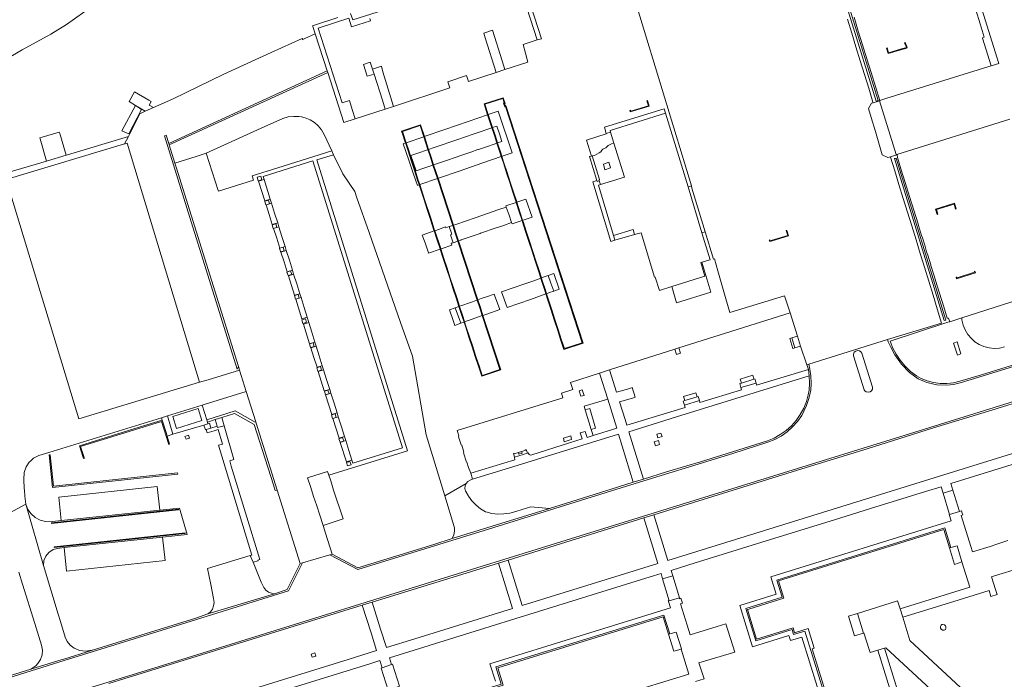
# Model space of a CAD drawing. Extents: x 148869 to 161638, y 453607 to 469810.
# Tile 106 of 256: x 152295 to 152533, y 462096 to 462256. Entities that reach past the tile are written whole.
import ezdxf

# ---------------------------------------------------------------- set-up
doc = ezdxf.new("R2010")
doc.units = 0
for name, color, linetype, lineweight in [('B-RO-VH-VERHARDING_GESLOTEN-GV', 251, 'CONTINUOUS', 18), ('B-RO-VH-VERHARDING_HALFVERHARDING-GV', 251, 'CONTINUOUS', 18), ('B-RO-VH-VERHARDING_OPEN-GV', 251, 'CONTINUOUS', 18)]:
    doc.layers.add(name, color=color, linetype=linetype, lineweight=lineweight)

msp = doc.modelspace()

# ---------------------------------------------------------------- linework, layer by layer
at = {"layer": 'B-RO-VH-VERHARDING_GESLOTEN-GV', "flags": 128}
for points in [[(152502.23, 462236), (152489.76, 462276.19), (152490.02, 462276.28), (152490.22, 462276.34), (152502.7, 462236.16), (152502.45, 462236.07)], [(152504.69, 462248.92), (152504.85, 462248.96), (152505.19, 462247.75), (152508.34, 462248.72), (152509.3, 462248.95), (152509.54, 462249.04), (152509.46, 462249.26), (152509.07, 462250.15), (152509.22, 462250.22), (152509.61, 462249.32), (152509.74, 462248.94), (152509.35, 462248.79), (152508.38, 462248.57), (152505.08, 462247.55)], [(152504.69, 462248.92), (152505.08, 462247.55), (152508.38, 462248.57), (152509.35, 462248.79), (152509.74, 462248.94), (152509.61, 462249.32), (152509.22, 462250.22), (152509.07, 462250.15), (152509.46, 462249.26), (152509.54, 462249.04), (152509.3, 462248.95), (152508.34, 462248.72), (152505.19, 462247.75), (152504.85, 462248.96)], [(152416.33, 462207.1), (152416.43, 462206.79), (152417.2, 462204.41), (152417.98, 462202.04), (152418.75, 462199.66), (152419.52, 462197.28), (152420.29, 462194.9), (152420.88, 462193.11), (152421.07, 462192.53), (152421.84, 462190.15), (152422.11, 462189.29), (152422.61, 462187.77), (152423.38, 462185.39), (152424.15, 462183.02), (152424.93, 462180.64), (152425.69, 462178.28), (152426.49, 462175.83), (152431.12, 462177.33), (152412.39, 462234.94), (152412.24, 462234.89), (152412.04, 462235.44), (152412.21, 462235.49), (152411.77, 462236.87), (152407.15, 462235.37), (152407.99, 462232.71), (152408.56, 462231.04), (152408.71, 462230.57), (152409.02, 462229.59), (152409.48, 462228.19), (152409.64, 462227.7), (152410.24, 462225.86), (152410.25, 462225.82), (152411.02, 462223.44), (152411.3, 462222.6), (152411.8, 462221.06), (152412.57, 462218.68), (152413.34, 462216.3), (152414.11, 462213.93), (152414.89, 462211.55), (152414.92, 462211.46), (152415.66, 462209.17)], [(152415.07, 462211.51), (152415.04, 462211.6), (152414.27, 462213.98), (152413.49, 462216.35), (152412.72, 462218.73), (152411.95, 462221.11), (152411.45, 462222.65), (152411.18, 462223.49), (152410.4, 462225.86), (152410.39, 462225.91), (152409.79, 462227.75), (152409.63, 462228.24), (152409.18, 462229.65), (152408.86, 462230.62), (152408.71, 462231.09), (152408.14, 462232.77), (152407.35, 462235.27), (152411.67, 462236.67), (152412.01, 462235.6), (152411.83, 462235.55), (152412.14, 462234.69), (152412.29, 462234.74), (152430.92, 462177.43), (152426.59, 462176.03), (152425.84, 462178.33), (152425.08, 462180.69), (152424.31, 462183.07), (152423.53, 462185.44), (152422.76, 462187.82), (152422.27, 462189.34), (152421.99, 462190.2), (152421.22, 462192.58), (152421.03, 462193.16), (152420.45, 462194.95), (152419.67, 462197.33), (152418.13, 462202.09), (152417.36, 462204.47), (152416.58, 462206.84), (152416.48, 462207.15), (152415.81, 462209.22)], [(152442.45, 462233.76), (152442.56, 462233.41), (152447.15, 462234.82), (152446.77, 462236.17), (152446.62, 462236.13), (152446.96, 462234.92), (152442.67, 462233.61), (152442.6, 462233.81)], [(152396.48, 462200.14), (152397.23, 462197.85), (152398.01, 462195.48), (152398.79, 462193.1), (152399.56, 462190.72), (152400.34, 462188.35), (152401.02, 462186.25), (152401.11, 462185.97), (152401.65, 462184.34), (152401.89, 462183.59), (152402.26, 462182.46), (152402.67, 462181.22), (152403.45, 462178.84), (152404.22, 462176.47), (152405, 462174.09), (152405.76, 462171.78), (152406.55, 462169.34), (152411.16, 462170.85), (152406.84, 462184.07), (152406.22, 462185.96), (152405.6, 462187.86), (152400.92, 462202.17), (152400.3, 462204.08), (152399.68, 462205.97), (152395.97, 462217.33), (152394.9, 462220.61), (152394.29, 462222.47), (152393.68, 462224.34), (152392.65, 462227.47), (152391.73, 462230.29), (152387.12, 462228.79), (152387.41, 462227.88), (152387.91, 462226.37), (152388.08, 462225.9), (152388.7, 462224), (152389.47, 462221.62), (152390.24, 462219.24), (152391.02, 462216.86), (152391.38, 462215.75), (152391.79, 462214.49), (152392.57, 462212.11), (152393.35, 462209.73), (152394.12, 462207.36), (152394.9, 462204.98), (152395.04, 462204.56), (152395.68, 462202.6), (152396.45, 462200.23)], [(152396.64, 462200.19), (152396.61, 462200.28), (152395.19, 462204.62), (152395.05, 462205.03), (152394.27, 462207.41), (152392.72, 462212.16), (152391.94, 462214.54), (152391.53, 462215.8), (152391.17, 462216.91), (152390.4, 462219.29), (152389.62, 462221.67), (152388.85, 462224.05), (152388.23, 462225.96), (152388.06, 462226.42), (152387.57, 462227.93), (152387.32, 462228.69), (152391.63, 462230.09), (152392.5, 462227.42), (152393.52, 462224.29), (152394.14, 462222.42), (152394.74, 462220.55), (152395.82, 462217.28), (152399.53, 462205.92), (152400.15, 462204.03), (152400.77, 462202.12), (152405.45, 462187.81), (152406.07, 462185.9), (152406.69, 462184.02), (152410.96, 462170.95), (152406.66, 462169.54), (152405.91, 462171.83), (152405.15, 462174.14), (152404.38, 462176.52), (152403.6, 462178.89), (152402.82, 462181.27), (152402.42, 462182.51), (152402.04, 462183.65), (152401.8, 462184.39), (152401.27, 462186.02), (152401.17, 462186.3), (152400.49, 462188.4), (152399.71, 462190.77), (152398.94, 462193.15), (152398.16, 462195.53), (152397.38, 462197.9)], [(152435.34, 462215.79), (152441.14, 462217.57), (152438.62, 462225.83), (152438.03, 462225.67), (152437.54, 462225.46), (152437.18, 462225.24), (152436.89, 462224.97), (152436.62, 462224.72), (152436.28, 462224.59), (152435.93, 462224.4), (152435.64, 462224.12), (152435.41, 462223.73), (152435.01, 462223.5), (152434.47, 462223.16), (152433.94, 462222.86), (152433.35, 462222.75), (152435.13, 462217.02), (152435, 462216.97), (152435.06, 462216.7)], [(152436.44, 462219.41), (152436.07, 462220.79), (152437.36, 462221.26), (152437.77, 462219.83)], [(152436.44, 462219.41), (152437.77, 462219.83), (152437.36, 462221.26), (152436.07, 462220.79)], [(152506.62, 462222.09), (152506.84, 462222.16), (152507.05, 462222.22), (152519.12, 462182.94), (152518.69, 462182.81)], [(152353.26, 462216.99), (152353, 462217.85), (152352.11, 462217.59), (152352.37, 462216.72)], [(152457.38, 462215.47), (152456.58, 462215.23), (152459.96, 462204.1), (152460.77, 462204.35), (152457.53, 462214.97)], [(152354.29, 462210.93), (152355.09, 462211.17), (152354.83, 462212.03), (152354.02, 462211.79), (152353.94, 462211.76), (152354.06, 462211.37), (152354.2, 462210.9)], [(152416.33, 462207.1), (152415.66, 462209.17), (152414.92, 462211.46), (152412.39, 462210.62), (152412.51, 462210.36), (152413.19, 462208.35), (152413.8, 462206.57), (152413.91, 462206.28)], [(152416.48, 462207.15), (152416.86, 462207.28), (152418.82, 462207.94), (152417.22, 462212.23), (152415.34, 462211.6), (152415.07, 462211.51), (152415.81, 462209.22)], [(152521.58, 462209.92), (152521.19, 462211.28), (152516.61, 462209.84), (152517.02, 462208.55), (152517.17, 462208.6), (152516.81, 462209.74), (152521.08, 462211.08), (152521.43, 462209.88)], [(152521.58, 462209.92), (152521.43, 462209.88), (152521.08, 462211.08), (152516.81, 462209.74), (152517.17, 462208.6), (152517.02, 462208.55), (152516.61, 462209.84), (152521.19, 462211.28)], [(152356.9, 462205.43), (152356.64, 462206.29), (152355.75, 462206.03), (152356.01, 462205.16)], [(152396.48, 462200.14), (152396.45, 462200.23), (152395.68, 462202.6), (152395.04, 462204.56), (152392.15, 462203.53), (152392.82, 462201.64), (152393.65, 462199.28), (152393.68, 462199.19)], [(152396.64, 462200.19), (152396.95, 462200.29), (152399.3, 462201.09), (152399.17, 462201.6), (152399.6, 462201.71), (152398.97, 462203.61), (152399.35, 462203.75), (152398.69, 462205.63), (152397.88, 462205.34), (152397.78, 462205.55), (152395.43, 462204.7), (152395.19, 462204.62), (152396.61, 462200.28)], [(152438.49, 462203.49), (152438.83, 462202.3), (152443.62, 462203.67), (152443.25, 462204.9)], [(152476.26, 462202.31), (152476.38, 462201.99), (152476.74, 462202.06), (152480.95, 462203.38), (152480.52, 462204.7), (152480.37, 462204.65), (152480.75, 462203.49), (152476.7, 462202.22), (152476.48, 462202.17), (152476.4, 462202.37)], [(152480.75, 462203.49), (152480.37, 462204.65), (152480.52, 462204.7), (152480.95, 462203.38), (152476.74, 462202.06), (152476.38, 462201.99), (152476.26, 462202.31), (152476.4, 462202.37), (152476.48, 462202.17), (152476.7, 462202.22)], [(152357.87, 462199.49), (152358.69, 462199.74), (152358.43, 462200.6), (152357.61, 462200.35), (152357.55, 462200.33), (152357.67, 462199.92), (152357.81, 462199.47)], [(152460.65, 462193.62), (152452.64, 462191.1), (152453.81, 462187.17), (152462.11, 462189.75), (152459.96, 462196.98), (152459.66, 462196.89)], [(152360.48, 462194.01), (152360.22, 462194.87), (152359.34, 462194.6), (152359.6, 462193.74)], [(152521.56, 462193.34), (152521.72, 462193.39), (152521.79, 462193.17), (152526.07, 462194.53), (152526, 462194.76), (152526.15, 462194.8), (152526.27, 462194.42), (152521.68, 462192.97)], [(152521.56, 462193.34), (152521.68, 462192.97), (152526.27, 462194.42), (152526.15, 462194.8), (152526, 462194.76), (152526.07, 462194.53), (152521.79, 462193.17), (152521.72, 462193.39)], [(152362.29, 462188.28), (152362.03, 462189.14), (152361.15, 462188.88), (152361.41, 462188.02)], [(152364.1, 462182.42), (152363.84, 462183.28), (152362.96, 462183.02), (152363.22, 462182.15)], [(152482.01, 462176.08), (152482.51, 462176.23), (152481.76, 462178.61), (152481.27, 462178.46)], [(152365.94, 462176.57), (152365.68, 462177.43), (152364.79, 462177.16), (152365.05, 462176.3)], [(152498.12, 462175.52), (152498.51, 462175.27), (152498.75, 462174.91), (152501.34, 462166.67), (152501.31, 462166.21), (152501.08, 462165.8), (152500.71, 462165.53), (152500.26, 462165.43), (152499.8, 462165.54), (152499.43, 462165.82), (152499.29, 462166.03), (152496.7, 462174.26), (152496.69, 462174.72), (152496.88, 462175.15), (152497.23, 462175.45), (152497.67, 462175.58)], [(152521.89, 462174.48), (152522.74, 462174.76), (152521.81, 462177.66), (152520.95, 462177.39)], [(152367.71, 462170.81), (152367.45, 462171.67), (152366.56, 462171.4), (152366.82, 462170.54)], [(152408.19, 462132.27), (152441.66, 462142.64), (152467.45, 462150.61), (152475.95, 462153.32), (152477.59, 462153.98), (152479.16, 462154.83), (152480.61, 462155.86), (152481.94, 462157.04), (152483.12, 462158.38), (152484.14, 462159.83), (152485.32, 462162.22), (152485.89, 462163.91), (152486.32, 462165.92), (152486.45, 462167.68), (152486.34, 462169.4), (152486.14, 462171.03), (152485.87, 462172.22), (152485.39, 462172.06), (152485.58, 462171.68), (152485.75, 462170.96), (152485.98, 462169.41), (152486.05, 462167.69), (152485.92, 462165.98), (152485.73, 462164.85), (152485.27, 462163.18), (152484.63, 462161.57), (152483.8, 462160.04), (152482.81, 462158.62), (152481.66, 462157.33), (152480.36, 462156.17), (152478.95, 462155.17), (152477.42, 462154.34), (152475.81, 462153.69), (152467.33, 462151), (152459.61, 462148.6), (152456.31, 462147.58), (152451.39, 462146.14), (152445.78, 462144.39), (152443.31, 462143.62), (152437.93, 462141.91), (152423, 462137.29), (152399.39, 462129.98), (152394.94, 462128.56), (152376.56, 462122.91), (152370.29, 462126.2), (152369.74, 462126.03), (152376.52, 462122.48)], [(152369.54, 462165.09), (152369.28, 462165.95), (152368.4, 462165.68), (152368.66, 462164.82)], [(152430.62, 462164.46), (152431.39, 462164.68), (152430.9, 462166), (152430.2, 462165.83)], [(152433.13, 462156.41), (152434.18, 462156.72), (152432.77, 462161.51), (152431.64, 462161.18)], [(152331.7, 462155.25), (152330.35, 462159.71), (152328.95, 462159.28), (152329.12, 462158.7), (152330.03, 462155.69), (152330.2, 462155.12), (152330.29, 462154.82)], [(152341.92, 462158.81), (152340.04, 462158.21), (152340.16, 462157.83), (152340.52, 462157.94), (152340.88, 462156.74), (152342.4, 462157.2)], [(152344.1, 462157.34), (152343.53, 462159.32), (152341.92, 462158.81), (152342.4, 462157.2), (152342.5, 462156.88)], [(152371.3, 462159.36), (152371.04, 462160.22), (152370.15, 462159.96), (152370.41, 462159.09)], [(152330.29, 462154.82), (152330.2, 462155.12), (152330.03, 462155.69), (152329.12, 462158.7), (152323.52, 462156.97), (152309.02, 462152.48), (152309.91, 462149.59), (152309.97, 462149.39), (152310.21, 462149.46), (152310.14, 462149.66), (152309.32, 462152.32), (152328.95, 462158.39), (152330.67, 462152.76), (152330.89, 462152.83)], [(152339.73, 462156.39), (152340.88, 462156.74), (152340.52, 462157.94), (152340.16, 462157.83), (152340.17, 462157.79), (152339.21, 462157.5), (152339.56, 462156.34)], [(152335.71, 462154.3), (152335.48, 462155.06), (152334.6, 462154.75), (152334.87, 462154.04)], [(152373.09, 462153.6), (152372.83, 462154.46), (152371.94, 462154.19), (152372.2, 462153.33)], [(152426.4, 462154.33), (152426.55, 462153.44), (152427.73, 462153.8), (152428.36, 462153.98), (152428.14, 462154.87)], [(152449.27, 462154.36), (152450.34, 462154.7), (152450.01, 462155.56), (152449, 462155.25)], [(152448.65, 462152.42), (152449.67, 462152.78), (152449.4, 462153.73), (152448.36, 462153.41)], [(152301.91, 462150.28), (152301.66, 462150.24), (152302.49, 462142.37), (152332.85, 462145.58), (152332.76, 462145.87), (152302.71, 462142.65)], [(152415.44, 462150.84), (152415.56, 462150.45), (152416.33, 462150.69), (152416.21, 462151.08)], [(152374.88, 462147.83), (152374.61, 462148.65), (152373.74, 462148.4), (152374.01, 462147.57)], [(152328.48, 462136.87), (152327.87, 462142.56), (152304.01, 462140), (152304.62, 462134.34)], [(152522.42, 462136.54), (152520.8, 462141.74), (152518.42, 462141.01), (152520, 462135.8)], [(152300.79, 462134.07), (152299.48, 462134.41), (152298.29, 462135.04), (152297.28, 462135.93), (152296.51, 462137.03), (152296.01, 462138.28), (152300.31, 462123.46), (152300.43, 462124.63), (152300.88, 462125.72), (152301.64, 462126.63), (152302.62, 462127.28), (152303.68, 462127.58), (152305.31, 462127.78), (152329.17, 462130.35), (152335.15, 462130.98), (152333.25, 462137.37), (152328.48, 462136.87), (152304.62, 462134.34), (152302.61, 462134.11), (152302.14, 462134.05)], [(152302.26, 462133.79), (152333.06, 462137.08), (152333.07, 462136.92), (152302.28, 462133.64)], [(152302.26, 462133.79), (152302.28, 462133.64), (152333.07, 462136.92), (152333.06, 462137.08)], [(152302.9, 462127.95), (152334.67, 462131.37), (152334.68, 462131.22), (152302.91, 462127.8)], [(152302.91, 462127.8), (152334.68, 462131.22), (152334.67, 462131.37), (152302.9, 462127.95)], [(152329.78, 462124.65), (152329.17, 462130.35), (152305.31, 462127.78), (152305.92, 462122.09)], [(152454.47, 462115.62), (152452.88, 462120.92), (152450.42, 462120.21), (152452, 462114.91)], [(152497.65, 462111.83), (152495.46, 462111.15), (152496.94, 462106.38), (152499.13, 462107.05)], [(152366.13, 462102.24), (152365.23, 462101.96), (152365.46, 462101.2), (152366.37, 462101.48)], [(152386.43, 462094.1), (152386.64, 462094.16), (152384.95, 462099.48), (152384.71, 462099.41), (152382.39, 462098.66), (152382.15, 462098.58), (152383.85, 462093.25)]]:
    msp.add_lwpolyline(points, close=True, dxfattribs=at)
for points in [[(152444.29, 462258.47), (152457.38, 462215.47), (152457.53, 462214.97), (152460.77, 462204.35), (152462.77, 462197.75), (152463.02, 462197.76), (152463.84, 462194.86), (152464.78, 462191.53), (152465.73, 462188.12), (152466.7, 462184.75), (152479.99, 462188.84), (152481.3, 462184.73), (152483.09, 462179.03), (152483.81, 462176.64), (152485.39, 462172.06), (152485.87, 462172.22), (152504.92, 462178.21), (152518.07, 462182.24), (152517.02, 462185.66), (152515.98, 462189.02), (152514.94, 462192.39), (152513.91, 462195.74), (152512.89, 462199.06), (152511.85, 462202.41), (152510.81, 462205.79), (152509.79, 462209.11), (152508.75, 462212.46), (152507.72, 462215.82), (152506.69, 462219.17), (152505.67, 462222.46), (152505.65, 462222.53), (152505.03, 462222.35), (152503.67, 462223.04), (152503, 462225.3), (152501.99, 462228.68), (152501, 462232.03), (152500.34, 462234.24), (152501.04, 462235.54), (152501.47, 462235.66), (152501.42, 462235.8), (152500.38, 462239.17), (152499.36, 462242.48), (152498.33, 462245.84), (152497.3, 462249.2), (152496.27, 462252.52), (152495.23, 462255.89)], [(152496.82, 462256.38), (152497.86, 462253.01), (152498.89, 462249.7), (152499.93, 462246.33), (152500.98, 462242.97), (152503.08, 462236.18), (152504.57, 462236.64), (152529.29, 462244.34), (152530.08, 462244.59), (152528, 462251.29), (152527.96, 462251.41), (152528.4, 462251.54), (152527.38, 462254.82), (152526.33, 462258.21)], [(152495.23, 462255.89), (152496.27, 462252.52), (152497.3, 462249.2), (152498.33, 462245.84), (152499.36, 462242.48), (152500.38, 462239.17), (152501.42, 462235.8), (152501.47, 462235.66), (152502.49, 462235.94), (152503, 462236.08), (152502.98, 462236.15), (152503.08, 462236.18), (152500.98, 462242.97), (152499.93, 462246.33), (152498.89, 462249.7), (152497.86, 462253.01), (152496.82, 462256.38)], [(152534.59, 462231.66), (152507.24, 462223.13), (152507.26, 462223.05), (152507.38, 462222.35), (152508.21, 462219.65), (152509.25, 462216.29), (152510.29, 462212.94), (152511.33, 462209.58), (152512.35, 462206.26), (152512.47, 462205.87), (152513.21, 462203.48), (152513.39, 462202.89), (152513.95, 462201.1), (152514.43, 462199.53), (152514.69, 462198.71), (152515.42, 462196.32), (152515.46, 462196.22), (152516.16, 462193.93), (152516.49, 462192.87), (152516.9, 462191.53), (152517.53, 462189.5), (152518.57, 462186.14), (152519.42, 462183.4), (152519.76, 462183.44), (152520.03, 462182.55), (152522.93, 462183.5), (152546.72, 462191.09)], [(152548.26, 462176.07), (152527.74, 462169.67), (152522.45, 462168.12), (152520.9, 462167.74), (152519.31, 462167.55), (152517.71, 462167.57), (152516.13, 462167.78), (152514.58, 462168.19), (152513.1, 462168.79), (152511.98, 462169.4), (152510.53, 462170.52), (152509.21, 462171.78), (152508.04, 462173.19), (152507.02, 462174.72), (152506.18, 462176.34), (152505.73, 462177.46), (152505.59, 462177.82), (152519.6, 462182.41), (152520.03, 462182.55), (152519.76, 462183.44), (152519.42, 462183.4), (152518.57, 462186.14), (152517.53, 462189.5), (152516.9, 462191.53), (152516.49, 462192.87), (152516.16, 462193.93), (152515.46, 462196.22), (152515.42, 462196.32), (152514.69, 462198.71), (152514.43, 462199.53), (152513.95, 462201.1), (152513.39, 462202.89), (152513.21, 462203.48), (152512.47, 462205.87), (152512.35, 462206.26), (152511.33, 462209.58), (152510.29, 462212.94), (152509.25, 462216.29), (152508.21, 462219.65), (152507.38, 462222.35), (152507.26, 462223.05), (152506.62, 462222.82), (152505.65, 462222.53), (152505.67, 462222.46), (152506.69, 462219.17), (152507.72, 462215.82), (152508.75, 462212.46), (152509.79, 462209.11), (152510.81, 462205.79), (152511.85, 462202.41), (152512.89, 462199.06), (152513.91, 462195.74), (152514.94, 462192.39), (152515.98, 462189.02), (152517.02, 462185.66), (152518.07, 462182.24), (152504.92, 462178.21), (152505.11, 462177.71), (152505.78, 462176.35), (152506.68, 462174.51), (152507.91, 462172.8), (152508.32, 462172.23), (152510.27, 462170.21), (152512.34, 462168.74), (152514.46, 462167.81), (152516.87, 462167.28), (152519.32, 462167.15), (152520.97, 462167.35), (152522.55, 462167.74), (152525.21, 462168.51), (152548.93, 462175.85)], [(152288.95, 462134.51), (152296.01, 462138.28), (152295.78, 462140.24), (152295.68, 462141.69), (152295.65, 462142.14), (152295.51, 462144.28), (152295.61, 462146.02), (152296.08, 462147.35), (152296.87, 462148.52), (152297.23, 462148.85), (152297.92, 462149.46), (152299.18, 462150.11), (152301.59, 462150.85), (152327.85, 462158.94), (152328.95, 462159.28), (152330.35, 462159.71), (152338.8, 462162.32), (152339.28, 462162.47), (152349.46, 462165.65), (152347.85, 462170.78), (152340.2, 462168.49), (152338.17, 462167.88), (152308.86, 462159.01), (152291.28, 462217)], [(152548.93, 462175.85), (152525.21, 462168.51), (152522.55, 462167.74), (152520.97, 462167.35), (152519.32, 462167.15), (152516.87, 462167.28), (152514.46, 462167.81), (152512.34, 462168.74), (152510.27, 462170.21), (152508.32, 462172.23), (152507.91, 462172.8), (152506.68, 462174.51), (152505.78, 462176.35), (152505.11, 462177.71), (152504.92, 462178.21), (152485.87, 462172.22), (152486.14, 462171.03), (152486.34, 462169.4), (152486.45, 462167.68), (152486.32, 462165.92), (152485.89, 462163.91), (152485.32, 462162.22), (152484.14, 462159.83), (152483.12, 462158.38), (152481.94, 462157.04), (152480.61, 462155.86), (152479.16, 462154.83), (152477.59, 462153.98), (152475.95, 462153.32), (152467.45, 462150.61), (152441.66, 462142.64), (152408.19, 462132.27), (152376.52, 462122.48), (152369.74, 462126.03), (152366.43, 462125.05), (152363.09, 462124.07), (152359.67, 462117.27), (152332.5, 462108.82), (152305.33, 462100.37), (152275.86, 462091.21)], [(152305.76, 462091.98), (152328.11, 462098.91), (152350.46, 462105.84), (152395.17, 462119.7), (152423.36, 462128.44), (152451.55, 462137.18), (152479.74, 462145.91), (152507.93, 462154.65), (152547.67, 462166.97)], [(152547.67, 462166.97), (152507.93, 462154.65), (152479.74, 462145.91), (152451.55, 462137.18), (152423.36, 462128.44), (152395.17, 462119.7), (152350.46, 462105.84), (152328.11, 462098.91), (152305.76, 462091.98)], [(152316.16, 462094.86), (152319.81, 462095.93), (152377.6, 462113.85), (152379.97, 462114.59), (152410.61, 462124.04), (152412.96, 462124.77), (152445.89, 462134.96), (152448.29, 462135.71), (152484.15, 462146.87), (152500.02, 462151.74), (152516.08, 462156.8), (152530.21, 462161.13), (152547.88, 462166.59)], [(152294.34, 462121.81), (152295.24, 462118.92), (152298.19, 462109.39), (152299.83, 462104.12), (152300.03, 462102.95), (152299.95, 462101.77), (152299.59, 462100.65), (152298.97, 462099.64), (152298.42, 462099.09), (152297.2, 462098.27), (152304.84, 462100.64), (152305.21, 462100.76), (152311.94, 462102.85), (152312.11, 462102.9), (152310.5, 462102.67), (152309.07, 462102.87), (152307.98, 462103.31), (152307.73, 462103.41), (152306.8, 462104.12), (152306.07, 462105.03), (152305.6, 462106.1), (152304.42, 462109.83), (152303.89, 462111.6), (152300.31, 462123.46), (152296.01, 462138.28), (152288.95, 462134.51)], [(152275.86, 462091.21), (152305.33, 462100.37), (152332.5, 462108.82), (152359.67, 462117.27), (152363.09, 462124.07), (152362.56, 462123.91), (152359.39, 462117.6), (152356.34, 462116.61), (152340.13, 462111.69), (152337.25, 462110.69), (152326.22, 462107.29), (152312.17, 462102.92), (152312.11, 462102.9), (152311.94, 462102.85), (152305.21, 462100.76), (152304.84, 462100.64), (152297.2, 462098.27), (152284.22, 462094.23)]]:
    msp.add_lwpolyline(points, dxfattribs=at)
at = {"layer": 'B-RO-VH-VERHARDING_HALFVERHARDING-GV', "flags": 128}
for points in [[(152289.41, 462245.13), (152295.17, 462248.48), (152302.06, 462252.28), (152305.86, 462254.59), (152312.3, 462259.11)], [(152492.15, 462085.46), (152486.64, 462103.21), (152487.19, 462103.38), (152485.69, 462108.15), (152482.42, 462107.14), (152482.03, 462108.35), (152473.2, 462105.61), (152470.97, 462112.78), (152471.35, 462112.88), (152479.83, 462115.49), (152478.52, 462119.7), (152518.59, 462132.13), (152519.95, 462127.73), (152520.28, 462127.82), (152518.82, 462132.56), (152478.11, 462119.92), (152479.39, 462115.73), (152470.57, 462113.01), (152472.98, 462105.18), (152481.83, 462107.91), (152482.18, 462106.7), (152484.93, 462107.55), (152494.22, 462077.61)]]:
    msp.add_lwpolyline(points, dxfattribs=at)
for points in [[(152500.71, 462165.53), (152501.08, 462165.8), (152501.31, 462166.21), (152501.34, 462166.67), (152498.75, 462174.91), (152498.51, 462175.27), (152498.12, 462175.52), (152497.67, 462175.58), (152497.23, 462175.45), (152496.88, 462175.15), (152496.69, 462174.72), (152496.7, 462174.26), (152499.29, 462166.03), (152499.43, 462165.82), (152499.8, 462165.54), (152500.26, 462165.43)], [(152450.75, 462111.42), (152409.99, 462098.86), (152411.3, 462094.64), (152402.47, 462091.9), (152404.9, 462084.08), (152413.73, 462086.81), (152414.1, 462085.61), (152416.87, 462086.46), (152426.12, 462056.5), (152430.59, 462057.9), (152430.48, 462058.21), (152426.38, 462056.93), (152418.56, 462082.09), (152419.03, 462082.27), (152417.58, 462086.94), (152414.35, 462086.03), (152414.03, 462087.15), (152405.12, 462084.53), (152402.9, 462091.7), (152411.75, 462094.43), (152410.45, 462098.63), (152450.52, 462111.03), (152451.84, 462106.78), (152452.17, 462106.87)]]:
    msp.add_lwpolyline(points, close=True, dxfattribs=at)
at = {"layer": 'B-RO-VH-VERHARDING_OPEN-GV', "flags": 128}
for points in [[(152502.23, 462236), (152502.45, 462236.07), (152502.7, 462236.16), (152490.22, 462276.34), (152490.02, 462276.28), (152489.76, 462276.19)], [(152530.08, 462244.59), (152531.92, 462245.16), (152525.4, 462266.18), (152523.99, 462265.72), (152524.26, 462264.87), (152525.32, 462261.47), (152526.33, 462258.21), (152527.38, 462254.82), (152528.4, 462251.54), (152527.96, 462251.41), (152528, 462251.29)], [(152366.16, 462252.36), (152363.65, 462251.19), (152363.17, 462250.96), (152363.05, 462251.25), (152355.49, 462247.85), (152344.06, 462242.56), (152331.58, 462236.54), (152326.97, 462234.47), (152324.98, 462233.58), (152323.63, 462232.97), (152320.89, 462227.49), (152319.98, 462225.69), (152320.11, 462225.72), (152320.59, 462225.87), (152338.17, 462167.88), (152340.2, 462168.49), (152347.85, 462170.78), (152347.57, 462171.68), (152347.28, 462171.08), (152335.77, 462207.82), (152329.61, 462227.65), (152330.04, 462227.78), (152330.66, 462225.8), (152369.07, 462243.38)], [(152407.37, 462251.4), (152410.08, 462242.98), (152412.2, 462243.68), (152411.52, 462245.83), (152409.19, 462253.21), (152407.08, 462252.53)], [(152380.45, 462242.6), (152380.04, 462243.8), (152379.48, 462245.46), (152377.89, 462244.95), (152378.82, 462242.08)], [(152369.21, 462242.97), (152369.07, 462243.38), (152330.66, 462225.8), (152330.77, 462225.43)], [(152380.45, 462242.6), (152382.46, 462236.29), (152383.16, 462234.1), (152385.16, 462234.77), (152382.55, 462243.15), (152382.24, 462244.51), (152380.04, 462243.8)], [(152322.35, 462238.31), (152321.04, 462235.98), (152322.64, 462235.01), (152324.98, 462233.58), (152326.97, 462234.47), (152325.92, 462235.08), (152326.42, 462235.93), (152325.83, 462236.27)], [(152403.28, 462231.1), (152407.99, 462232.71), (152407.15, 462235.37), (152411.77, 462236.87), (152412.21, 462235.49), (152412.04, 462235.44), (152412.24, 462234.89), (152412.39, 462234.94), (152431.12, 462177.33), (152426.49, 462175.83), (152425.69, 462178.28), (152424.93, 462180.64), (152424.15, 462183.02), (152423.38, 462185.39), (152422.61, 462187.77), (152422.11, 462189.29), (152418.35, 462187.97), (152412.71, 462186), (152411.38, 462189.78), (152417.02, 462191.76), (152418.91, 462192.42), (152420.88, 462193.11), (152420.29, 462194.9), (152419.52, 462197.28), (152418.75, 462199.66), (152417.98, 462202.04), (152417.2, 462204.41), (152416.43, 462206.79), (152416.33, 462207.1), (152413.91, 462206.28), (152413.8, 462206.57), (152412.06, 462205.97), (152411.9, 462205.92), (152410.02, 462205.28), (152406.28, 462204), (152406.21, 462203.97), (152404.97, 462203.55), (152403.77, 462203.14), (152402.52, 462202.71), (152401.55, 462202.38), (152401.5, 462202.36), (152400.92, 462202.17), (152405.6, 462187.86), (152406.45, 462188.16), (152407.68, 462188.59), (152409.57, 462189.26), (152409.75, 462188.78), (152410.59, 462186.42), (152410.92, 462185.5), (152407.76, 462184.39), (152406.84, 462184.07), (152411.16, 462170.85), (152406.55, 462169.34), (152405.76, 462171.78), (152405, 462174.09), (152404.22, 462176.47), (152403.45, 462178.84), (152402.67, 462181.22), (152402.26, 462182.46), (152401.49, 462182.19), (152400.07, 462181.66), (152399.66, 462182.84), (152398.83, 462185.2), (152398.76, 462185.42), (152400.14, 462185.94), (152401.02, 462186.25), (152400.34, 462188.35), (152399.56, 462190.72), (152398.79, 462193.1), (152398.01, 462195.48), (152397.23, 462197.85), (152396.48, 462200.14), (152393.68, 462199.19), (152393.65, 462199.28), (152392.82, 462201.64), (152392.15, 462203.53), (152395.04, 462204.56), (152394.9, 462204.98), (152394.12, 462207.36), (152393.35, 462209.73), (152392.57, 462212.11), (152391.79, 462214.49), (152391.38, 462215.75), (152390.95, 462215.6), (152390.57, 462216.71), (152389.77, 462219.08), (152388.96, 462221.45), (152388.15, 462223.81), (152387.51, 462225.71), (152388.08, 462225.9), (152387.91, 462226.37), (152387.41, 462227.88), (152387.12, 462228.79), (152391.73, 462230.29), (152392.65, 462227.47), (152392.88, 462227.54), (152397.6, 462229.16)], [(152425.08, 462180.69), (152425.84, 462178.33), (152426.59, 462176.03), (152430.92, 462177.43), (152412.29, 462234.74), (152412.14, 462234.69), (152411.83, 462235.55), (152412.01, 462235.6), (152411.67, 462236.67), (152407.35, 462235.27), (152408.14, 462232.77), (152410.51, 462233.58), (152413.94, 462223.51), (152411.48, 462222.66), (152411.45, 462222.65), (152411.95, 462221.11), (152412.72, 462218.73), (152413.49, 462216.35), (152414.27, 462213.98), (152415.04, 462211.6), (152415.07, 462211.51), (152415.34, 462211.6), (152417.22, 462212.23), (152418.82, 462207.94), (152416.86, 462207.28), (152416.48, 462207.15), (152416.58, 462206.84), (152417.36, 462204.47), (152418.13, 462202.09), (152419.67, 462197.33), (152420.45, 462194.95), (152421.03, 462193.16), (152421.7, 462193.4), (152422.7, 462193.75), (152424.04, 462194.23), (152425.36, 462190.45), (152424.03, 462189.96), (152423.02, 462189.61), (152422.27, 462189.34), (152422.76, 462187.82), (152423.53, 462185.44), (152424.31, 462183.07)], [(152446.62, 462236.13), (152446.77, 462236.17), (152447.15, 462234.82), (152442.56, 462233.41), (152442.45, 462233.76), (152442.6, 462233.81), (152442.67, 462233.61), (152446.96, 462234.92)], [(152501, 462232.03), (152501.99, 462228.68), (152503, 462225.3), (152503.67, 462223.04), (152505.03, 462222.35), (152505.65, 462222.53), (152506.62, 462222.82), (152507.26, 462223.05), (152507.24, 462223.13), (152507.06, 462223.07), (152503, 462236.08), (152502.49, 462235.94), (152501.47, 462235.66), (152501.04, 462235.54), (152500.34, 462234.24)], [(152319.32, 462228.87), (152321.03, 462228.09), (152324.08, 462234), (152322.6, 462234.95)], [(152411.47, 462226.28), (152410.39, 462225.91), (152410.4, 462225.86), (152411.18, 462223.49), (152411.45, 462222.65), (152411.48, 462222.66), (152413.94, 462223.51), (152410.51, 462233.58), (152408.14, 462232.77), (152408.71, 462231.09), (152408.86, 462230.62), (152409.18, 462229.65), (152410.2, 462230), (152410.83, 462228.14)], [(152436.76, 462228.15), (152437.81, 462228.48), (152437.67, 462228.95), (152451.14, 462233.11), (152450.82, 462234.21), (152436.34, 462229.75)], [(152393.68, 462224.34), (152395.06, 462224.81), (152396.95, 462225.46), (152398.84, 462226.11), (152400.74, 462226.76), (152402.63, 462227.4), (152404.52, 462228.05), (152406.41, 462228.7), (152408.3, 462229.35), (152409.02, 462229.59), (152408.71, 462230.57), (152408.56, 462231.04), (152407.99, 462232.71), (152403.28, 462231.1), (152397.6, 462229.16), (152392.88, 462227.54), (152392.65, 462227.47)], [(152305.78, 462222.93), (152304.23, 462228.19), (152304.14, 462228.5), (152300.01, 462227.32), (152299.39, 462227.14), (152299.48, 462226.86), (152301.04, 462221.5)], [(152388.23, 462225.96), (152392.5, 462227.42), (152391.63, 462230.09), (152387.32, 462228.69), (152387.57, 462227.93), (152388.06, 462226.42)], [(152393.68, 462224.34), (152394.29, 462222.47), (152394.9, 462220.61), (152396.33, 462221.1), (152398.22, 462221.75), (152400.12, 462222.39), (152402.01, 462223.04), (152403.9, 462223.69), (152405.61, 462224.28), (152405.66, 462224.29), (152405.79, 462224.34), (152407.68, 462224.99), (152409.58, 462225.63), (152410.24, 462225.86), (152409.64, 462227.7), (152409.48, 462228.19), (152409.02, 462229.59), (152408.3, 462229.35), (152406.41, 462228.7), (152404.52, 462228.05), (152402.63, 462227.4), (152400.74, 462226.76), (152398.84, 462226.11), (152396.95, 462225.46), (152395.06, 462224.81)], [(152409.18, 462229.65), (152409.63, 462228.24), (152409.79, 462227.75), (152410.39, 462225.91), (152411.47, 462226.28), (152410.83, 462228.14), (152410.2, 462230)], [(152436.76, 462228.15), (152436.71, 462228.13), (152431.99, 462226.59), (152433.2, 462222.72), (152433.35, 462222.75), (152433.94, 462222.86), (152434.47, 462223.16), (152435.01, 462223.5), (152435.41, 462223.73), (152435.64, 462224.12), (152435.93, 462224.4), (152436.28, 462224.59), (152436.62, 462224.72), (152436.89, 462224.97), (152437.18, 462225.24), (152437.54, 462225.46), (152438.03, 462225.67), (152438.62, 462225.83), (152437.81, 462228.48)], [(152319.98, 462225.69), (152320.89, 462227.49), (152306.11, 462223.03), (152305.78, 462222.93), (152301.04, 462221.5), (152290.89, 462218.5), (152291.28, 462217)], [(152347.57, 462171.68), (152332.46, 462220.01), (152332.14, 462221.03), (152330.77, 462225.43), (152330.66, 462225.8), (152330.04, 462227.78), (152329.61, 462227.65), (152335.77, 462207.82), (152347.28, 462171.08)], [(152388.08, 462225.9), (152387.51, 462225.71), (152388.15, 462223.81), (152388.96, 462221.45), (152389.77, 462219.08), (152390.57, 462216.71), (152390.95, 462215.6), (152391.38, 462215.75), (152391.02, 462216.86), (152390.24, 462219.24), (152389.47, 462221.62), (152388.7, 462224)], [(152392.5, 462227.42), (152388.23, 462225.96), (152388.85, 462224.05), (152389.62, 462221.67), (152390.4, 462219.29), (152391.17, 462216.91), (152391.53, 462215.8), (152391.58, 462215.82), (152395.82, 462217.28), (152394.74, 462220.55), (152394.44, 462220.45), (152392.55, 462219.8), (152390.66, 462219.15), (152390.02, 462221.01), (152389.38, 462222.87), (152391.28, 462223.52), (152393.17, 462224.16), (152393.52, 462224.29)], [(152410.24, 462225.86), (152409.58, 462225.63), (152407.68, 462224.99), (152405.79, 462224.34), (152405.66, 462224.29), (152405.61, 462224.28), (152403.9, 462223.69), (152402.01, 462223.04), (152400.12, 462222.39), (152398.22, 462221.75), (152396.33, 462221.1), (152394.9, 462220.61), (152395.97, 462217.33), (152396.35, 462217.46), (152401.08, 462219.08), (152406.79, 462221.05), (152411.3, 462222.6), (152411.02, 462223.44), (152410.25, 462225.82)], [(152366.57, 462221.77), (152370.66, 462223.05), (152370.22, 462223.98), (152357.14, 462219.86), (152350.92, 462217.9), (152351.23, 462216.9), (152342.71, 462214.22), (152342.67, 462214.35), (152339.76, 462223.4), (152337.31, 462222.64), (152336.01, 462222.23), (152332.14, 462221.03), (152332.46, 462220.01), (152347.57, 462171.68), (152347.85, 462170.78), (152349.46, 462165.65), (152351.78, 462158.3), (152351.88, 462157.96), (152356.95, 462141.73), (152362.56, 462123.91), (152363.09, 462124.07), (152366.43, 462125.05), (152369.74, 462126.03), (152370.29, 462126.2), (152368.7, 462131.32), (152368.1, 462133.15), (152367.29, 462135.62), (152366.54, 462137.93), (152365.81, 462140.15), (152365.09, 462142.39), (152364.35, 462144.66), (152369.18, 462146.24), (152369.51, 462145.31), (152388.59, 462151.27)], [(152390.66, 462219.15), (152392.55, 462219.8), (152394.44, 462220.45), (152394.74, 462220.55), (152394.14, 462222.42), (152393.52, 462224.29), (152393.17, 462224.16), (152391.28, 462223.52), (152389.38, 462222.87), (152390.02, 462221.01)], [(152365.62, 462221.54), (152387.36, 462152), (152375.3, 462148.22), (152375.07, 462148.96), (152373.76, 462148.55), (152372.27, 462153.29), (152373.58, 462153.72), (152373.28, 462154.7), (152371.98, 462154.31), (152370.49, 462159.06), (152371.79, 462159.47), (152371.49, 462160.43), (152370.2, 462160.07), (152368.71, 462164.79), (152370, 462165.21), (152369.7, 462166.15), (152368.39, 462165.76), (152367.67, 462168.13), (152366.94, 462170.51), (152368.21, 462170.91), (152367.91, 462171.89), (152366.62, 462171.5), (152365.87, 462173.88), (152365.13, 462176.25), (152366.42, 462176.65), (152366.12, 462177.61), (152364.83, 462177.22), (152363.34, 462181.98), (152364.63, 462182.39), (152364.24, 462183.62), (152362.96, 462183.24), (152361.45, 462187.98), (152362.75, 462188.41), (152362.45, 462189.34), (152361.17, 462188.95), (152359.67, 462193.7), (152360.96, 462194.12), (152360.67, 462195.05), (152359.38, 462194.67), (152358.62, 462197.07), (152357.89, 462199.42), (152357.87, 462199.49), (152357.81, 462199.47), (152357.67, 462199.92), (152357.55, 462200.33), (152357.61, 462200.35), (152357.59, 462200.41), (152356.85, 462202.78), (152356.11, 462205.15), (152357.39, 462205.56), (152357.09, 462206.51), (152355.77, 462206.13), (152355.04, 462208.51), (152354.31, 462210.87), (152354.29, 462210.93), (152354.2, 462210.9), (152354.06, 462211.37), (152353.94, 462211.76), (152354.02, 462211.79), (152353.99, 462211.9), (152352.47, 462216.64), (152353.8, 462217.04), (152353.58, 462217.73)], [(152411.3, 462222.6), (152406.79, 462221.05), (152401.08, 462219.08), (152396.35, 462217.46), (152395.97, 462217.33), (152399.68, 462205.97), (152400.25, 462206.16), (152404.98, 462207.78), (152410.74, 462209.75), (152412.51, 462210.36), (152412.39, 462210.62), (152414.92, 462211.46), (152414.89, 462211.55), (152414.11, 462213.93), (152413.34, 462216.3), (152412.57, 462218.68), (152411.8, 462221.06)], [(152434.46, 462216.81), (152434.54, 462216.52), (152435.06, 462216.7), (152435, 462216.97), (152435.13, 462217.02), (152433.35, 462222.75), (152433.2, 462222.72), (152432.72, 462222.62)], [(152506.62, 462222.09), (152518.69, 462182.81), (152519.12, 462182.94), (152507.05, 462222.22), (152506.84, 462222.16)], [(152353.26, 462216.99), (152352.37, 462216.72), (152352.11, 462217.59), (152353, 462217.85)], [(152355.29, 462212.28), (152353.8, 462217.04), (152352.47, 462216.64), (152353.99, 462211.9)], [(152394.27, 462207.41), (152395.05, 462205.03), (152395.19, 462204.62), (152395.43, 462204.7), (152397.78, 462205.55), (152397.88, 462205.34), (152398.69, 462205.63), (152399.53, 462205.92), (152395.82, 462217.28), (152391.58, 462215.82), (152391.53, 462215.8), (152391.94, 462214.54), (152392.72, 462212.16)], [(152435.34, 462215.79), (152435.06, 462216.7), (152434.54, 462216.52), (152434.46, 462216.81), (152433.5, 462216.5), (152437.82, 462202.02), (152438.83, 462202.3), (152438.49, 462203.49), (152434.87, 462215.65)], [(152355.29, 462212.28), (152353.99, 462211.9), (152354.02, 462211.79), (152354.83, 462212.03), (152355.09, 462211.17), (152354.29, 462210.93), (152354.31, 462210.87), (152355.6, 462211.28)], [(152357.09, 462206.51), (152356.34, 462208.91), (152355.6, 462211.28), (152354.31, 462210.87), (152355.04, 462208.51), (152355.77, 462206.13)], [(152412.51, 462210.36), (152410.74, 462209.75), (152404.98, 462207.78), (152400.25, 462206.16), (152399.68, 462205.97), (152400.3, 462204.08), (152400.92, 462202.17), (152401.5, 462202.36), (152401.55, 462202.38), (152402.52, 462202.71), (152403.77, 462203.14), (152404.97, 462203.55), (152406.21, 462203.97), (152406.28, 462204), (152410.02, 462205.28), (152411.9, 462205.92), (152412.06, 462205.97), (152413.8, 462206.57), (152413.19, 462208.35)], [(152356.9, 462205.43), (152356.01, 462205.16), (152355.75, 462206.03), (152356.64, 462206.29)], [(152358.88, 462200.8), (152358.13, 462203.2), (152357.39, 462205.56), (152356.11, 462205.15), (152356.85, 462202.78), (152357.59, 462200.41)], [(152399.53, 462205.92), (152398.69, 462205.63), (152399.35, 462203.75), (152398.97, 462203.61), (152399.6, 462201.71), (152400.77, 462202.12), (152400.15, 462204.03)], [(152400.77, 462202.12), (152399.6, 462201.71), (152399.17, 462201.6), (152399.3, 462201.09), (152396.95, 462200.29), (152396.64, 462200.19), (152397.38, 462197.9), (152398.16, 462195.53), (152398.94, 462193.15), (152399.71, 462190.77), (152400.49, 462188.4), (152401.17, 462186.3), (152401.72, 462186.5), (152405.45, 462187.81)], [(152358.88, 462200.8), (152357.59, 462200.41), (152357.61, 462200.35), (152358.43, 462200.6), (152358.69, 462199.74), (152357.87, 462199.49), (152357.89, 462199.42), (152359.18, 462199.84)], [(152360.67, 462195.05), (152359.92, 462197.46), (152359.18, 462199.84), (152357.89, 462199.42), (152358.62, 462197.07), (152359.38, 462194.67)], [(152360.48, 462194.01), (152359.6, 462193.74), (152359.34, 462194.6), (152360.22, 462194.87)], [(152362.45, 462189.34), (152361.71, 462191.74), (152360.96, 462194.12), (152359.67, 462193.7), (152361.17, 462188.95)], [(152420.88, 462193.11), (152418.91, 462192.42), (152417.02, 462191.76), (152411.38, 462189.78), (152412.71, 462186), (152418.35, 462187.97), (152422.11, 462189.29), (152421.84, 462190.15), (152421.07, 462192.53)], [(152421.03, 462193.16), (152421.22, 462192.58), (152421.99, 462190.2), (152422.27, 462189.34), (152423.02, 462189.61), (152424.03, 462189.96), (152423.35, 462191.9), (152422.7, 462193.75), (152421.7, 462193.4)], [(152423.35, 462191.9), (152424.03, 462189.96), (152425.36, 462190.45), (152424.04, 462194.23), (152422.7, 462193.75)], [(152362.29, 462188.28), (152361.41, 462188.02), (152361.15, 462188.88), (152362.03, 462189.14)], [(152364.24, 462183.62), (152363.49, 462186.01), (152362.75, 462188.41), (152361.45, 462187.98), (152362.96, 462183.24)], [(152406.07, 462185.9), (152405.45, 462187.81), (152401.72, 462186.5), (152401.17, 462186.3), (152401.27, 462186.02), (152401.8, 462184.39), (152402.04, 462183.65), (152402.42, 462182.51), (152403.02, 462182.73), (152403.37, 462182.85), (152406.69, 462184.02)], [(152406.84, 462184.07), (152407.76, 462184.39), (152410.92, 462185.5), (152410.59, 462186.42), (152409.75, 462188.78), (152409.57, 462189.26), (152407.68, 462188.59), (152406.45, 462188.16), (152405.6, 462187.86), (152406.22, 462185.96)], [(152400.07, 462181.66), (152401.49, 462182.19), (152401.08, 462183.32), (152400.23, 462185.67), (152400.14, 462185.94), (152398.76, 462185.42), (152398.83, 462185.2), (152399.66, 462182.84)], [(152401.49, 462182.19), (152402.26, 462182.46), (152401.89, 462183.59), (152401.65, 462184.34), (152401.11, 462185.97), (152401.02, 462186.25), (152400.14, 462185.94), (152400.23, 462185.67), (152401.08, 462183.32)], [(152364.1, 462182.42), (152363.22, 462182.15), (152362.96, 462183.02), (152363.84, 462183.28)], [(152404.38, 462176.52), (152405.15, 462174.14), (152405.91, 462171.83), (152406.66, 462169.54), (152410.96, 462170.95), (152406.69, 462184.02), (152403.37, 462182.85), (152403.02, 462182.73), (152402.42, 462182.51), (152402.82, 462181.27), (152403.6, 462178.89)], [(152366.12, 462177.61), (152365.38, 462180.01), (152364.63, 462182.39), (152363.34, 462181.98), (152364.83, 462177.22)], [(152481.76, 462178.61), (152482.51, 462176.23), (152483.81, 462176.64), (152483.09, 462179.03)], [(152365.94, 462176.57), (152365.05, 462176.3), (152364.79, 462177.16), (152365.68, 462177.43)], [(152367.91, 462171.89), (152367.17, 462174.28), (152366.42, 462176.65), (152365.13, 462176.25), (152365.87, 462173.88), (152366.62, 462171.5)], [(152453.8, 462174.61), (152454.75, 462174.91), (152454.32, 462176.21), (152453.41, 462175.92)], [(152367.71, 462170.81), (152366.82, 462170.54), (152366.56, 462171.4), (152367.45, 462171.67)], [(152369.7, 462166.15), (152368.96, 462168.53), (152368.21, 462170.91), (152366.94, 462170.51), (152367.67, 462168.13), (152368.39, 462165.76)], [(152455.74, 462162.3), (152455.91, 462161.79), (152441.74, 462157.45), (152441.31, 462158.83), (152439.97, 462163.15), (152443.11, 462164.05), (152443.77, 462164.24), (152443.05, 462166.58), (152442.43, 462166.39), (152439.25, 462165.45), (152437.56, 462170.87), (152435.15, 462170.1), (152437.12, 462163.77), (152439.32, 462156.72), (152433.55, 462154.94), (152432.1, 462154.49), (152431.65, 462155.95), (152430.43, 462155.57), (152430.88, 462154.12), (152427.85, 462153.19), (152418.7, 462150.28), (152418.38, 462150.22), (152418.08, 462150.35), (152417.92, 462150.62), (152417.88, 462150.76), (152417.63, 462150.68), (152414.5, 462149.7), (152414.6, 462149.09), (152403.9, 462145.8), (152404.33, 462144.36), (152416.18, 462148.04), (152421.15, 462149.57), (152439.73, 462155.29), (152443.31, 462143.62), (152445.78, 462144.39), (152442.19, 462155.89), (152453.8, 462159.45), (152485.98, 462169.41), (152485.75, 462170.96), (152473.2, 462167.16), (152473.06, 462167.63), (152469.4, 462166.6), (152469.57, 462166.03), (152459.47, 462162.97), (152459.34, 462163.44)], [(152469.4, 462166.6), (152473.06, 462167.63), (152472.75, 462168.68), (152472.55, 462168.61), (152469.53, 462167.68), (152469.12, 462167.55)], [(152469.53, 462167.68), (152472.55, 462168.61), (152472.25, 462169.58), (152469.23, 462168.64)], [(152369.54, 462165.09), (152368.66, 462164.82), (152368.4, 462165.68), (152369.28, 462165.95)], [(152371.49, 462160.43), (152370.75, 462162.82), (152370, 462165.21), (152368.71, 462164.79), (152370.2, 462160.07)], [(152433.13, 462156.41), (152433.55, 462154.94), (152439.32, 462156.72), (152437.12, 462163.77), (152431.38, 462162.04), (152431.64, 462161.18), (152432.77, 462161.51), (152434.18, 462156.72)], [(152455.74, 462162.3), (152459.34, 462163.44), (152459.05, 462164.44), (152458.8, 462164.36), (152455.78, 462163.43), (152455.4, 462163.31)], [(152455.78, 462163.43), (152458.8, 462164.36), (152458.5, 462165.33), (152455.48, 462164.39)], [(152339.87, 462158.78), (152338.8, 462162.32), (152330.35, 462159.71), (152331.7, 462155.25), (152339.21, 462157.5), (152340.17, 462157.79), (152340.16, 462157.83), (152340.04, 462158.21)], [(152331.65, 462159.54), (152337.84, 462161.49), (152338.73, 462158.58), (152332.53, 462156.63)], [(152346.8, 462160.97), (152339.87, 462158.78), (152340.04, 462158.21), (152341.92, 462158.81), (152343.53, 462159.32), (152346.61, 462160.3), (152351.36, 462157.66), (152356.04, 462142.99), (152356.47, 462141.65), (152356.95, 462141.73), (152351.88, 462157.96), (152351.78, 462158.3), (152351.63, 462158.22)], [(152371.3, 462159.36), (152370.41, 462159.09), (152370.15, 462159.96), (152371.04, 462160.22)], [(152373.28, 462154.7), (152372.53, 462157.09), (152371.79, 462159.47), (152370.49, 462159.06), (152371.98, 462154.31)], [(152344.1, 462157.34), (152342.5, 462156.88), (152342.4, 462157.2), (152340.88, 462156.74), (152339.73, 462156.39), (152339.98, 462155.6), (152341.71, 462156.12), (152341.72, 462156.06), (152342.67, 462156.43), (152343.7, 462152.9), (152342.76, 462152.63), (152350.84, 462125.96), (152350.44, 462125.84), (152351.11, 462124.22), (152352.33, 462124.59), (152352.28, 462124.77), (152352.73, 462124.86), (152345.82, 462147.56), (152345.45, 462148.79), (152346.49, 462149.14)], [(152373.09, 462153.6), (152372.2, 462153.33), (152371.94, 462154.19), (152372.83, 462154.46)], [(152375.07, 462148.96), (152374.33, 462151.34), (152373.58, 462153.72), (152372.27, 462153.29), (152373.76, 462148.55)], [(152415.44, 462150.84), (152414.39, 462150.52), (152414.36, 462150.61), (152414.23, 462150.57), (152414.5, 462149.7), (152417.63, 462150.68), (152417.37, 462151.54), (152417.05, 462151.44), (152417.05, 462151.33), (152416.21, 462151.08), (152416.33, 462150.69), (152415.56, 462150.45)], [(152374.88, 462147.83), (152374.01, 462147.57), (152373.74, 462148.4), (152374.61, 462148.65)], [(152372.93, 462134.73), (152372.14, 462137.15), (152371.38, 462139.5), (152370.66, 462141.73), (152369.95, 462143.97), (152369.51, 462145.31), (152369.18, 462146.24), (152364.35, 462144.66), (152365.09, 462142.39), (152365.81, 462140.15), (152366.54, 462137.93), (152367.29, 462135.62), (152368.1, 462133.15)], [(152397.61, 462140.33), (152399.94, 462132.61), (152399.98, 462131.76), (152399.83, 462130.91), (152399.48, 462130.13), (152399.39, 462129.98), (152423, 462137.29), (152418.49, 462137.69), (152416.4, 462137), (152414.81, 462136.57), (152413.39, 462136.15), (152411.93, 462135.93), (152410.46, 462135.9), (152408.99, 462136.08), (152407.56, 462136.45), (152407.51, 462136.47), (152406.28, 462137.19), (152405.17, 462138.07), (152404.19, 462139.1), (152403.37, 462140.26), (152403.28, 462140.4), (152402.7, 462141.35), (152402.66, 462141.45), (152402.5, 462142.11), (152402.55, 462142.78), (152402.79, 462143.32)], [(152521.18, 462123.72), (152522.92, 462124.29), (152522.23, 462126.81), (152521.81, 462128.22), (152520.28, 462127.82), (152519.95, 462127.73)], [(152356.34, 462116.61), (152355.56, 462116.71), (152354.83, 462116.99), (152354.2, 462117.46), (152353.7, 462118.07), (152353.37, 462118.78), (152353.06, 462119.43), (152351.11, 462124.22), (152350.44, 462125.84), (152340.09, 462122.69), (152340.86, 462118.82), (152341.55, 462115.47), (152341.67, 462114.49), (152341.56, 462113.67), (152341.25, 462112.89), (152340.78, 462112.23), (152340.37, 462111.91), (152340.13, 462111.69)], [(152508.64, 462110.89), (152507.99, 462112.97), (152507.38, 462114.85), (152497.65, 462111.83), (152499.13, 462107.05), (152499.22, 462107.08), (152500.47, 462103.07), (152500.7, 462102.33), (152502.6, 462102.9), (152504.2, 462103.39), (152504.52, 462103.49), (152527.34, 462082.37), (152533.67, 462076.51), (152538.49, 462077.99), (152539.44, 462078.28), (152534.81, 462082.58), (152510.37, 462105.27)], [(152518.64, 462107.78), (152518.96, 462107.96), (152519.07, 462108.28), (152519.07, 462108.56), (152518.96, 462108.81), (152518.76, 462109.06), (152518.31, 462109.16), (152518.11, 462109.11), (152517.94, 462108.99), (152517.81, 462108.66), (152517.81, 462108.28), (152517.96, 462108.01), (152518.31, 462107.78)], [(152454.88, 462103.18), (152455.01, 462103.22), (152453.71, 462107.3), (152452.17, 462106.87), (152451.84, 462106.78), (152453.12, 462102.64)]]:
    msp.add_lwpolyline(points, close=True, dxfattribs=at)
for points in [[(152414.88, 462270.21), (152421.02, 462251.17), (152419.99, 462250.87), (152416.64, 462249.79), (152417.18, 462247.66), (152417.72, 462245.51), (152412.2, 462243.68), (152410.08, 462242.98), (152403.34, 462240.76), (152402.86, 462242.22), (152398.35, 462240.73), (152398.83, 462239.27), (152385.16, 462234.77), (152383.16, 462234.1), (152375.9, 462231.72), (152373.14, 462230.83), (152369.21, 462242.97), (152330.77, 462225.43), (152332.14, 462221.03), (152336.01, 462222.23), (152337.31, 462222.64), (152339.76, 462223.4), (152353.11, 462229.47), (152358.35, 462231.84), (152359.65, 462232.2), (152360.99, 462232.35), (152362.2, 462232.33), (152362.88, 462232.24), (152363.78, 462232), (152364.93, 462231.51), (152365.99, 462230.84), (152366.92, 462230.01), (152367.72, 462229.05), (152368.35, 462227.97), (152370.22, 462223.98), (152370.66, 462223.05), (152372.87, 462218.4), (152375.76, 462214.11), (152376.25, 462212.59), (152379.29, 462204.15), (152386.9, 462182.36), (152389.77, 462174.22), (152393.1, 462155.09), (152397.61, 462140.33), (152402.79, 462143.32), (152403.21, 462143.81), (152403.76, 462144.16), (152404.33, 462144.36), (152403.9, 462145.8), (152403.37, 462147.22), (152402.98, 462148.46), (152402.84, 462148.52), (152402.15, 462150.76), (152402.22, 462150.94), (152401.7, 462152.61), (152401.54, 462152.73), (152400.91, 462154.67), (152400.99, 462154.91), (152400.61, 462156.15), (152425.77, 462163.92), (152426.24, 462164.07), (152425.89, 462165.22), (152428.68, 462166.09), (152428.12, 462167.84), (152435.15, 462170.1), (152437.56, 462170.87), (152453.41, 462175.92), (152454.32, 462176.21), (152481.3, 462184.73), (152479.99, 462188.84), (152466.7, 462184.75), (152465.73, 462188.12), (152464.78, 462191.53), (152463.84, 462194.86), (152463.02, 462197.76), (152462.77, 462197.75), (152460.77, 462204.35), (152459.96, 462204.1), (152461.94, 462197.59), (152459.96, 462196.98), (152462.11, 462189.75), (152453.81, 462187.17), (152452.64, 462191.1), (152449.62, 462190.15), (152448.58, 462193.38), (152448.42, 462193.34), (152445.21, 462204.14), (152443.62, 462203.67), (152438.83, 462202.3), (152437.82, 462202.02), (152433.5, 462216.5), (152434.46, 462216.81), (152432.72, 462222.62), (152433.2, 462222.72), (152431.99, 462226.59), (152436.71, 462228.13), (152436.76, 462228.15), (152436.34, 462229.75), (152450.82, 462234.21), (152451.14, 462233.11), (152456.58, 462215.23), (152457.38, 462215.47), (152444.29, 462258.47)], [(152414.19, 462268.99), (152419.99, 462250.87), (152421.02, 462251.17), (152414.88, 462270.21)], [(152405.77, 462265.49), (152375.29, 462255.76), (152374.75, 462257.3)], [(152371.69, 462256.29), (152365.54, 462254.27), (152365.58, 462254.16), (152366.16, 462252.36), (152369.07, 462243.38), (152369.21, 462242.97), (152373.14, 462230.83), (152375.9, 462231.72), (152375.18, 462233.97), (152374.48, 462236.18), (152372.71, 462235.6), (152366.88, 462253.73), (152374.3, 462256.12), (152374.97, 462254.04), (152379.6, 462255.53), (152379.43, 462256.05)], [(152546.72, 462191.09), (152522.93, 462183.5), (152523, 462182.99), (152523.29, 462181.74), (152523.78, 462180.55), (152524.44, 462179.45), (152525.27, 462178.47), (152526.12, 462177.71), (152527.18, 462177.03), (152528.33, 462176.52), (152529.55, 462176.2), (152530.8, 462176.08), (152532.06, 462176.16), (152533.29, 462176.44)], [(152551.4, 462155.58), (152451.71, 462124.68), (152448.29, 462135.71), (152445.89, 462134.96), (152449.28, 462123.93), (152440.13, 462121.09), (152416.4, 462113.74), (152412.96, 462124.77), (152410.61, 462124.04), (152414.01, 462113), (152390.37, 462105.67), (152383.43, 462103.52), (152382.02, 462108.04), (152379.97, 462114.59), (152377.6, 462113.85), (152379.72, 462107.11), (152381.08, 462102.79), (152374.16, 462100.65), (152313.87, 462081.97)], [(152356.16, 462092.4), (152379.41, 462099.61), (152381.85, 462100.37), (152382.39, 462098.66), (152384.71, 462099.41), (152384.18, 462101.09), (152388.87, 462102.54), (152398.76, 462105.61), (152407.33, 462108.27), (152416.08, 462110.98), (152417.99, 462111.57), (152447.4, 462120.69), (152450.03, 462121.5), (152450.42, 462120.21), (152452.88, 462120.92), (152452.46, 462122.26), (152456.76, 462123.59), (152475.52, 462129.4), (152492.05, 462134.53), (152502.07, 462137.63), (152503.98, 462138.23), (152514.17, 462141.39), (152517.92, 462142.55), (152518.42, 462141.01), (152520.8, 462141.74), (152520.32, 462143.29), (152553.15, 462153.47)], [(152534.11, 462129.47), (152531.67, 462128.68), (152529.8, 462128.07), (152525.52, 462126.75), (152525.12, 462128.05), (152522.77, 462135.6), (152523.19, 462135.71), (152523.05, 462136.12), (152522.86, 462136.68), (152522.8, 462136.66), (152522.42, 462136.54), (152520, 462135.8), (152519.9, 462135.77), (152520.38, 462134.26), (152476.66, 462120.7), (152477.94, 462116.5), (152469.1, 462113.75), (152472.23, 462103.72), (152481.05, 462106.45), (152481.45, 462105.25), (152484.16, 462106.09), (152493.46, 462076.16)], [(152494.22, 462077.61), (152484.93, 462107.55), (152482.18, 462106.7), (152481.83, 462107.91), (152472.98, 462105.18), (152470.57, 462113.01), (152479.39, 462115.73), (152478.11, 462119.92), (152518.82, 462132.56), (152520.28, 462127.82), (152521.81, 462128.22), (152522.23, 462126.81), (152522.92, 462124.29), (152524.86, 462118.18), (152507.99, 462112.97), (152508.64, 462110.89), (152520.99, 462114.71), (152529.58, 462117.37), (152530.01, 462115.96), (152531.49, 462116.41), (152531.11, 462117.63), (152530.17, 462120.71), (152531.93, 462121.25), (152536.25, 462122.59)], [(152458.36, 462095.34), (152460.45, 462095.99), (152459.23, 462099.82), (152465.15, 462101.61), (152467.89, 462102.44), (152465.73, 462109.31), (152463.67, 462108.67), (152457.13, 462106.65), (152456.39, 462108.99), (152454.79, 462114.14), (152455.26, 462114.3), (152454.85, 462115.49), (152454.54, 462115.39), (152454.47, 462115.62), (152452, 462114.91), (152451.78, 462114.84), (152451.81, 462114.74), (152452.3, 462113.17), (152408.55, 462099.61), (152409.86, 462095.4)], [(152411.3, 462094.64), (152409.99, 462098.86), (152450.75, 462111.42), (152452.17, 462106.87), (152453.71, 462107.3), (152455.01, 462103.22), (152454.88, 462103.18), (152456.77, 462097.12), (152439.89, 462091.88)], [(152510.13, 462084.29), (152504.2, 462103.39), (152502.6, 462102.9), (152509.49, 462080.76)]]:
    msp.add_lwpolyline(points, dxfattribs=at)

doc.saveas('drawing.dxf')
